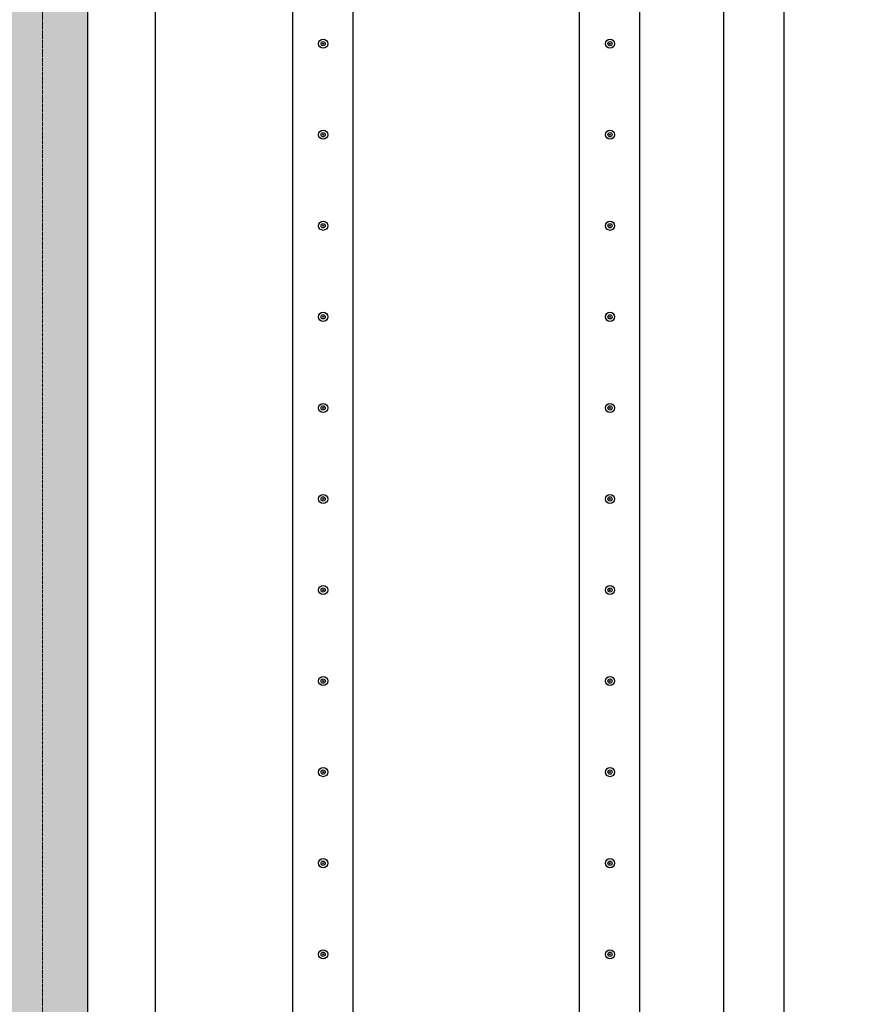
# Model space of a CAD drawing. Header units: millimetres. Extents: x -374129 to 1163271, y -112652 to 695637.
# Tile 26 of 256: x -75 to 2688, y -38213 to -34969. Entities that reach past the tile are written whole.
import ezdxf
from ezdxf import colors
from ezdxf.entities.mleader import LeaderData, LeaderLine
from ezdxf.math import Vec2, Vec3

# ---------------------------------------------------------------- set-up
doc = ezdxf.new("R2010")
doc.units = ezdxf.units.MM
doc.header["$PDMODE"] = 4
doc.linetypes.add('ACAD_ISO04W100', pattern=[30, 24, -3, 0, -3])
for name, color, linetype in [('KRT_kreskowanie', 252, 'Continuous'), ('KRT_opisy', 146, 'Continuous'), ('KRT_sciany', 2, 'Continuous'), ('KRT_technologia', 30, 'Continuous'), ('KRT_wymiary', 4, 'Continuous')]:
    doc.layers.add(name, color=color, linetype=linetype)
doc.layers.add('KRT_osie', color=55, linetype='ACAD_ISO04W100', lineweight=18)
doc.styles.add('WYMIAR', font='romans.shx', dxfattribs={"width": 0.8})
doc.dimstyles.new('KRT_1-100', dxfattribs={"dimscale": 100, "dimtxt": 2, "dimasz": 1, "dimexe": 0.5, "dimexo": 0, "dimgap": 0.5, "dimtad": 1, "dimdec": 1, "dimrnd": 0.1, "dimzin": 9, "dimdsep": 46, "dimtxsty": 'WYMIAR', "dimblk": 'ARCHTICK', "dimcen": 0.09, "dimdle": 0.5, "dimclrd": 1, "dimclre": 252, "dimclrt": 256, "dimadec": 0, "dimazin": 0, "dimtfac": 1, "dimtdec": 1, "dimtmove": 0, "dimatfit": 3, "dimfxl": 1, "dimtolj": 1, "dimtzin": 0, "dimarcsym": 0})

# ---------------------------------------------------------------- blocks, each defined once
blk = doc.blocks.new('_ArchTick')
at = {"color": 0, "linetype": 'ByBlock', "const_width": 0.15}
blk.add_lwpolyline([(-0.5, -0.5), (0.5, 0.5)], dxfattribs=at)
blk = doc.blocks.new('*D1058')
at = {"layer": 'Defpoints', "color": 0}
for p in [(259.1, -33990.6), (371.1, -46990.6), (599.9, -46990.6)]:
    blk.add_point(p, dxfattribs=at)
at = {"layer": 'KRT_wymiary', "color": 1, "lineweight": -2}
blk.add_line((371.1, -33940.6), (371.1, -47040.6), dxfattribs=at)
at = {"layer": 'KRT_wymiary', "color": 252, "lineweight": -2}
for p, q in [((259.1, -33990.6), (421.1, -33990.6)), ((599.9, -46990.6), (321.1, -46990.6))]:
    blk.add_line(p, q, dxfattribs=at)
at = {"layer": 'KRT_wymiary', "color": 1, "lineweight": -2, "xscale": 100, "yscale": 100, "zscale": 100}
for p, rotation in [((371.1, -33990.6), 90), ((371.1, -46990.6), 270)]:
    blk.add_blockref('_ArchTick', p, dxfattribs=dict(at, rotation=rotation))
at = {"layer": 'KRT_wymiary', "insert": (221.1, -40490.6), "char_height": 200, "attachment_point": 5, "rotation": 90, "style": 'WYMIAR'}
blk.add_mtext('\\A1;13000', dxfattribs=at)
blk = doc.blocks.new('sys napowietrzania')
at = {"layer": 'KRT_technologia', "linetype": 'Continuous', "transparency": 33554687, "elevation": -3130.26}
for points in [[(2043.28, -12485.01), (2043.28, -10582.71), (2043.28, -2349.21), (1843.28, -2349.21), (1843.28, -10582.71), (1843.28, -12485.01), (1943.28, -12485.01), (2043.28, -12485.01), (2040.11, -12495.38), (1943.28, -12495.38), (1846.45, -12495.38), (1843.28, -12485.01)], [(2988.28, -12485.01), (2988.28, -10582.71), (2988.28, -2349.21), (2788.28, -2349.21), (2788.28, -10582.71), (2788.28, -12485.01), (2888.28, -12485.01), (2988.28, -12485.01), (2985.11, -12495.38), (2888.28, -12495.38), (2791.45, -12495.38), (2788.28, -12485.01)], [(3463.28, -12485.01), (3463.28, -10582.71), (3463.28, -2349.21), (3263.28, -2349.21), (3263.28, -10582.71), (3263.28, -12485.01), (3363.28, -12485.01), (3463.28, -12485.01), (3460.11, -12495.38), (3363.28, -12495.38), (3266.45, -12495.38), (3263.28, -12485.01)]]:
    blk.add_lwpolyline(points, dxfattribs=at)
at = {"layer": 'KRT_technologia'}
for centre, radius in [((1944.78, -2960.34, -3130.26), 15), ((2889.78, -2960.34, -3130.26), 15), ((1944.78, -2960.34, -3130.26), 7), ((1944.78, -2960.34, -3130.26), 1.5), ((2889.78, -2960.34, -3130.26), 7), ((2889.78, -2960.34, -3130.26), 1.5), ((1944.78, -3260.34, -3130.26), 15), ((1944.78, -3260.34, -3130.26), 7), ((1944.78, -3260.34, -3130.26), 1.5), ((2889.78, -3260.34, -3130.26), 15), ((2889.78, -3260.34, -3130.26), 7), ((2889.78, -3260.34, -3130.26), 1.5), ((1944.78, -3560.34, -3130.26), 15), ((1944.78, -3560.34, -3130.26), 7), ((1944.78, -3560.34, -3130.26), 1.5), ((2889.78, -3560.34, -3130.26), 15), ((2889.78, -3560.34, -3130.26), 7), ((2889.78, -3560.34, -3130.26), 1.5), ((1944.78, -3860.34, -3130.26), 15), ((1944.78, -3860.34, -3130.26), 7), ((1944.78, -3860.34, -3130.26), 1.5), ((2889.78, -3860.34, -3130.26), 15), ((2889.78, -3860.34, -3130.26), 7), ((2889.78, -3860.34, -3130.26), 1.5), ((1944.78, -4160.34, -3130.26), 15), ((2889.78, -4160.34, -3130.26), 15), ((1944.78, -4160.34, -3130.26), 7), ((1944.78, -4160.34, -3130.26), 1.5), ((2889.78, -4160.34, -3130.26), 7), ((2889.78, -4160.34, -3130.26), 1.5), ((1944.78, -4460.34, -3130.26), 15), ((1944.78, -4460.34, -3130.26), 7), ((1944.78, -4460.34, -3130.26), 1.5), ((2889.78, -4460.34, -3130.26), 15), ((2889.78, -4460.34, -3130.26), 7), ((2889.78, -4460.34, -3130.26), 1.5), ((1944.78, -4760.34, -3130.26), 15), ((1944.78, -4760.34, -3130.26), 7), ((1944.78, -4760.34, -3130.26), 1.5), ((2889.78, -4760.34, -3130.26), 15), ((2889.78, -4760.34, -3130.26), 7), ((2889.78, -4760.34, -3130.26), 1.5), ((1944.78, -5060.34, -3130.26), 15), ((1944.78, -5060.34, -3130.26), 7), ((1944.78, -5060.34, -3130.26), 1.5), ((2889.78, -5060.34, -3130.26), 15), ((2889.78, -5060.34, -3130.26), 7), ((2889.78, -5060.34, -3130.26), 1.5), ((1944.78, -5360.34, -3130.26), 15), ((2889.78, -5360.34, -3130.26), 15), ((1944.78, -5360.34, -3130.26), 7), ((1944.78, -5360.34, -3130.26), 1.5), ((2889.78, -5360.34, -3130.26), 7), ((2889.78, -5360.34, -3130.26), 1.5), ((1944.78, -5660.34, -3130.26), 15), ((1944.78, -5660.34, -3130.26), 7), ((1944.78, -5660.34, -3130.26), 1.5), ((2889.78, -5660.34, -3130.26), 15), ((2889.78, -5660.34, -3130.26), 7), ((2889.78, -5660.34, -3130.26), 1.5), ((1944.78, -5960.34, -3130.26), 15), ((1944.78, -5960.34, -3130.26), 7), ((1944.78, -5960.34, -3130.26), 1.5), ((2889.78, -5960.34, -3130.26), 15), ((2889.78, -5960.34, -3130.26), 7), ((2889.78, -5960.34, -3130.26), 1.5)]:
    blk.add_circle(centre, radius, dxfattribs=at)

msp = doc.modelspace()

# ---------------------------------------------------------------- leaders
at = {"layer": 'KRT_opisy', "color": 1}
ml = msp.add_multileader_mtext('Standard', dxfattribs=at)
ml.set_content('\\C54;PODŁOGA TECHNICZNA Z KRAT TWORZYWOWYCH', style='WYMIAR')
ml.set_leader_properties()
ml.build(insert=Vec2(0, 0))
ml.multileader.update_dxf_attribs({"text_right_attachment_type": 6, "dogleg_length": 0.36, "arrow_head_size": 200, "scale": 100})
ctx = ml.context
ctx.base_point, ctx.scale, ctx.char_height, ctx.arrow_head_size, ctx.landing_gap_size, ctx.plane_origin = Vec3(-8902.3, -37930.41), 100, 200, 200, 9, Vec3(-43376.14, -121919.11)
ctx.right_attachment = 6
notes = []
notes.append((ctx, [(0, (1, 1, 0), (-8938.3, -37930.41), (1, 0), 36, [(1, [(-9717.75, -37260.04)], 0, [])])]))
ctx.mtext.insert, ctx.mtext.width, ctx.mtext.defined_height, ctx.mtext.flow_direction = Vec3(-8893.3, -37830.41), 3424.9477, 1400.46, 5
ctx.mtext.has_bg_fill, ctx.mtext.bg_color, ctx.mtext.bg_scale_factor, ctx.mtext.bg_transparency, ctx.mtext.use_window_bg_color = 1, -1027028792, 1.5, 0, 1
for ctx, leaders in notes:
    for number, flags, end, landing, length, lines in leaders:
        leader = LeaderData()
        leader.index, (leader.has_last_leader_line, leader.has_dogleg_vector, leader.attachment_direction) = number, flags
        leader.last_leader_point, leader.dogleg_vector, leader.dogleg_length = Vec3(end), Vec3(landing), length
        for number, points, colour, breaks in lines:
            line = LeaderLine()
            line.index, line.vertices, line.color, line.breaks = number, Vec3.list(points), colors.encode_raw_color(colour), breaks
            leader.lines.append(line)
        ctx.leaders.append(leader)

# ---------------------------------------------------------------- next in the draw order: hatches: boundary and pattern name
at = {"layer": 'KRT_kreskowanie'}
h = msp.add_hatch(dxfattribs=at)
h.set_pattern_fill('ANSI33', color=256, scale=20, style=0)
h.set_pattern_definition([(45, (-1e-05, 3009.36), (-89.80256, 89.80256), []), (45, (89.8, 3009.36), (-89.80256, 89.80256), [63.5, -31.75])])
h.paths.add_polyline_path([(6450, -33990.64), (12450, -33990.64), (12450, -46990.64), (12750, -46990.64), (12750, -33990.64), (18750, -33990.64), (18750, -46990.64), (19050, -46990.64), (19050, -33690.64), (-150, -33690.64), (-150, -46990.64), (150, -46990.64), (150, -33990.64), (6150, -33990.64), (6150, -46990.64), (6450, -46990.64)])

# ---------------------------------------------------------------- next in the draw order: linework, layer by layer
at = {"layer": 'KRT_osie', "ltscale": 0.5}
msp.add_line((0, -27801.99), (0, -48285.63), dxfattribs=at)
at = {"layer": 'KRT_sciany'}
msp.add_line((150, -46990.64), (150, -33990.64), dxfattribs=at)

# ---------------------------------------------------------------- next in the draw order: block references
msp.add_blockref('sys napowietrzania', (-1019.98, -32087.66, 3070))

# ---------------------------------------------------------------- next in the draw order: dimensions: what is measured, and where the dimension line sits
at = {"layer": 'KRT_wymiary'}
dim = msp.add_linear_dim(base=(371.09, -46990.64), p1=(259.1, -33990.64), p2=(599.88, -46990.64), angle=90, dimstyle='KRT_1-100', dxfattribs=at)
dim.commit()
dim.dimension.update_dxf_attribs({"geometry": '*D1058', "text_midpoint": (371.09, -40490.64), "dimtype": 160})

doc.saveas('drawing.dxf')
